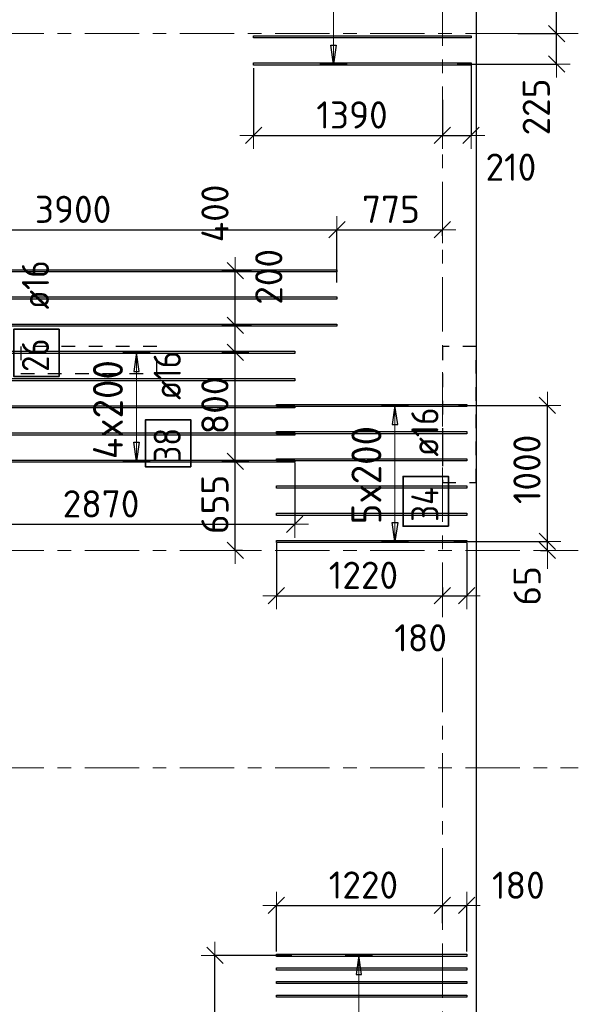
# Model space of a CAD drawing. Header units: metres. Extents: x -38 to 97, y -15 to 21.
# Tile 47 of 132: x 58.49 to 62.6, y 5.66 to 12.9. Entities that reach past the tile are written whole.
import ezdxf

# ---------------------------------------------------------------- set-up
doc = ezdxf.new("R2010")
doc.units = ezdxf.units.M
doc.header["$PDMODE"] = 65
for name, pattern in [('______11', [0.5, 0.4, -0.05, 0, -0.05]), ('______2', [0.0405, 0.03, -0.0105]), ('______5', [1.1, 0.8, -0.1, 0.1, -0.1])]:
    doc.linetypes.add(name, pattern=pattern)
for name, color, linetype, lineweight in [('XR$2$Осевая линия (1)', 7, '______5', 13), ('XR$4$Перекрытие (1)', 7, 'Continuous', 35), ('XR$4$Размерная линия (1)', 7, 'Continuous', 13)]:
    doc.layers.add(name, color=color, linetype=linetype, lineweight=lineweight)
doc.layers.add('XR$4$Арм.стержн.Доп. Арм верхн.зоны Х', color=7, linetype='Continuous', lineweight=35, true_color=0x8c8cff)
doc.layers.add('XR$6$Стена_ бетон несущ.', color=7, linetype='Continuous', lineweight=70, true_color=0xb4b496)
doc.styles.add('ISOCPEUR', font='txt')
doc.dimstyles.new('DIMSTYLE_3', dxfattribs={"dimtxt": 0.2, "dimasz": 0.2, "dimexe": 0, "dimexo": 0, "dimgap": 0.1, "dimtad": 2, "dimdec": 0, "dimlfac": 1000, "dimrnd": 5, "dimzin": 12, "dimdsep": 46, "dimtxsty": 'ISOCPEUR', "dimblk1": 'ALL_ML_STRICH', "dimblk2": 'ALL_ML_STRICH', "dimsah": 1, "dimcen": 0, "dimclrd": 7, "dimclre": 256, "dimclrt": 7, "dimadec": 0, "dimazin": 0, "dimtfac": 1, "dimtdec": 0, "dimtix": 1, "dimtmove": 2, "dimatfit": 3, "dimfxl": 0, "dimtzin": 0, "dimlwd": 0, "dimlwe": -3, "dimarcsym": 0})
doc.dimstyles.new('DIMSTYLE_33', dxfattribs={"dimtxt": 0.2, "dimasz": 0.2, "dimexe": 0, "dimexo": 0, "dimgap": 0.1, "dimtad": 2, "dimdec": 0, "dimlfac": 1000, "dimrnd": 5, "dimzin": 12, "dimdsep": 46, "dimtxsty": 'ISOCPEUR', "dimblk1": 'ALL_ML_STRICH', "dimblk2": 'ALL_ML_STRICH', "dimsah": 1, "dimcen": 0, "dimclrd": 7, "dimclre": 256, "dimclrt": 7, "dimadec": 0, "dimazin": 0, "dimtfac": 1, "dimtdec": 0, "dimtix": 1, "dimtmove": 2, "dimatfit": 3, "dimfxl": 0, "dimtvp": 1.2, "dimtzin": 0, "dimlwd": 0, "dimlwe": -3, "dimarcsym": 0})
doc.dimstyles.new('DIMSTYLE_34', dxfattribs={"dimtxt": 0.2, "dimasz": 0.2, "dimexe": 0, "dimexo": 0, "dimgap": 0.1, "dimtad": 0, "dimdec": 0, "dimlfac": 1000, "dimrnd": 5, "dimzin": 12, "dimdsep": 46, "dimtxsty": 'ISOCPEUR', "dimblk1": 'ALL_ML_STRICH', "dimblk2": 'ALL_ML_STRICH', "dimsah": 1, "dimcen": 0, "dimclrd": 7, "dimclre": 256, "dimclrt": 7, "dimadec": 0, "dimazin": 0, "dimtfac": 1, "dimtdec": 0, "dimtix": 1, "dimtmove": 2, "dimatfit": 3, "dimfxl": 0, "dimtvp": 1.2, "dimtzin": 0, "dimlwd": 0, "dimlwe": -3, "dimarcsym": 0})

# ---------------------------------------------------------------- blocks, each defined once
blk = doc.blocks.new('ALL_ML_STRICH')
at = {"color": 0, "linetype": 'ByBlock', "lineweight": -2}
for p, q in [((0, -0.5), (0, 0.5)), ((-1, 0), (0.5, 0)), ((-0.3, -0.3), (0.3, 0.3))]:
    blk.add_line(p, q, dxfattribs=at)
blk = doc.blocks.new('*D521')
at = {"layer": 'DEFPOINTS', "color": 7, "linetype": 'Continuous', "lineweight": 13, "transparency": 33554687}
for p in [(60.5123, 6.0223), (59.9273, 3.8223), (60.4616, 3.8223)]:
    blk.add_point(p, dxfattribs=at)
at = {"layer": 'XR$4$Размерная линия (1)', "color": 9, "linetype": 'Continuous', "lineweight": -2, "true_color": 0xc7c7c7, "transparency": 33554687}
for p, q in [((60.4923, 6.0223), (59.9273, 6.0223)), ((60.4416, 3.8223), (59.9273, 3.8223))]:
    blk.add_line(p, q, dxfattribs=at)
at = {"layer": 'XR$4$Размерная линия (1)', "color": 7, "linetype": 'Continuous', "lineweight": -2, "transparency": 33554687}
blk.add_line((59.9273, 3.8223), (59.9273, 6.0223), dxfattribs=at)
at = {"layer": 'XR$4$Размерная линия (1)', "color": 7, "linetype": 'Continuous', "lineweight": 13, "transparency": 33554687, "xscale": 0.2, "yscale": 0.2, "zscale": 0.2}
for p, rotation in [((59.9273, 6.0223), 90), ((59.9273, 3.8223), 270)]:
    blk.add_blockref('ALL_ML_STRICH', p, dxfattribs=dict(at, rotation=rotation))
at = {"layer": 'XR$4$Размерная линия (1)', "color": 7, "linetype": 'Continuous', "lineweight": 13, "transparency": 33554687, "insert": (59.7773, 4.9323), "char_height": 0.2, "width": 0.8, "attachment_point": 5, "rotation": 90, "style": 'ISOCPEUR'}
blk.add_mtext('\\A1;{2200}', dxfattribs=at)
blk = doc.blocks.new('*D522')
at = {"layer": 'DEFPOINTS', "color": 7, "linetype": 'Continuous', "lineweight": 13, "transparency": 33554687}
for p in [(60.3794, 6.3894), (61.6, 6.2784), (60.3794, 6.0303)]:
    blk.add_point(p, dxfattribs=at)
at = {"layer": 'XR$4$Размерная линия (1)', "color": 9, "linetype": 'Continuous', "lineweight": -2, "true_color": 0xc7c7c7, "transparency": 33554687}
for p, q in [((60.3794, 6.0503), (60.3794, 6.3894)), ((61.6, 6.2584), (61.6, 6.3894))]:
    blk.add_line(p, q, dxfattribs=at)
at = {"layer": 'XR$4$Размерная линия (1)', "color": 7, "linetype": 'Continuous', "lineweight": -2, "transparency": 33554687}
blk.add_line((60.3794, 6.3894), (61.6, 6.3894), dxfattribs=at)
at = {"layer": 'XR$4$Размерная линия (1)', "color": 7, "linetype": 'Continuous', "lineweight": 13, "transparency": 33554687, "xscale": 0.2, "yscale": 0.2, "zscale": 0.2, "rotation": 180}
blk.add_blockref('ALL_ML_STRICH', (60.3794, 6.3894), dxfattribs=at)
at = {"layer": 'XR$4$Размерная линия (1)', "color": 7, "linetype": 'Continuous', "lineweight": 13, "transparency": 33554687, "xscale": 0.2, "yscale": 0.2, "zscale": 0.2}
blk.add_blockref('ALL_ML_STRICH', (61.6, 6.3894), dxfattribs=at)
at = {"layer": 'XR$4$Размерная линия (1)', "color": 7, "linetype": 'Continuous', "lineweight": 13, "transparency": 33554687, "insert": (61.0197, 6.5394), "char_height": 0.2, "width": 0.8, "attachment_point": 5, "style": 'ISOCPEUR'}
blk.add_mtext('\\A1;{1220}', dxfattribs=at)
blk = doc.blocks.new('*D523')
at = {"layer": 'DEFPOINTS', "color": 7, "linetype": 'Continuous', "lineweight": 13, "transparency": 33554687}
for p in [(61.6, 6.3894), (61.6, 6.2784), (61.7794, 6.0303)]:
    blk.add_point(p, dxfattribs=at)
at = {"layer": 'XR$4$Размерная линия (1)', "color": 9, "linetype": 'Continuous', "lineweight": -2, "true_color": 0xc7c7c7, "transparency": 33554687}
for p, q in [((61.6, 6.2584), (61.6, 6.3894)), ((61.7794, 6.0503), (61.7794, 6.3894))]:
    blk.add_line(p, q, dxfattribs=at)
at = {"layer": 'XR$4$Размерная линия (1)', "color": 7, "linetype": 'Continuous', "lineweight": -2, "transparency": 33554687}
blk.add_line((61.6, 6.3894), (61.7794, 6.3894), dxfattribs=at)
at = {"layer": 'XR$4$Размерная линия (1)', "color": 7, "linetype": 'Continuous', "lineweight": 13, "transparency": 33554687, "xscale": 0.2, "yscale": 0.2, "zscale": 0.2, "rotation": 180}
blk.add_blockref('ALL_ML_STRICH', (61.6, 6.3894), dxfattribs=at)
at = {"layer": 'XR$4$Размерная линия (1)', "color": 7, "linetype": 'Continuous', "lineweight": 13, "transparency": 33554687, "xscale": 0.2, "yscale": 0.2, "zscale": 0.2}
blk.add_blockref('ALL_ML_STRICH', (61.7794, 6.3894), dxfattribs=at)
at = {"layer": 'XR$4$Размерная линия (1)', "color": 7, "linetype": 'Continuous', "lineweight": 13, "transparency": 33554687, "insert": (62.159, 6.5377), "char_height": 0.2, "width": 0.6, "attachment_point": 5, "style": 'ISOCPEUR'}
blk.add_mtext('\\A1;{180}', dxfattribs=at)
blk = doc.blocks.new('*D524')
at = {"layer": 'DEFPOINTS', "color": 7, "linetype": 'Continuous', "lineweight": 13, "transparency": 33554687}
for p in [(60.3794, 9.0736), (61.6, 8.7481), (60.3794, 8.667)]:
    blk.add_point(p, dxfattribs=at)
at = {"layer": 'XR$4$Размерная линия (1)', "color": 9, "linetype": 'Continuous', "lineweight": -2, "true_color": 0xc7c7c7, "transparency": 33554687}
for p, q in [((60.3794, 9.0536), (60.3794, 8.667)), ((61.6, 8.7281), (61.6, 8.667))]:
    blk.add_line(p, q, dxfattribs=at)
at = {"layer": 'XR$4$Размерная линия (1)', "color": 7, "linetype": 'Continuous', "lineweight": -2, "transparency": 33554687}
blk.add_line((60.3794, 8.667), (61.6, 8.667), dxfattribs=at)
at = {"layer": 'XR$4$Размерная линия (1)', "color": 7, "linetype": 'Continuous', "lineweight": 13, "transparency": 33554687, "xscale": 0.2, "yscale": 0.2, "zscale": 0.2, "rotation": 180}
blk.add_blockref('ALL_ML_STRICH', (60.3794, 8.667), dxfattribs=at)
at = {"layer": 'XR$4$Размерная линия (1)', "color": 7, "linetype": 'Continuous', "lineweight": 13, "transparency": 33554687, "xscale": 0.2, "yscale": 0.2, "zscale": 0.2}
blk.add_blockref('ALL_ML_STRICH', (61.6, 8.667), dxfattribs=at)
at = {"layer": 'XR$4$Размерная линия (1)', "color": 7, "linetype": 'Continuous', "lineweight": 13, "transparency": 33554687, "insert": (61.0197, 8.817), "char_height": 0.2, "width": 0.8, "attachment_point": 5, "style": 'ISOCPEUR'}
blk.add_mtext('\\A1;{1220}', dxfattribs=at)
blk = doc.blocks.new('*D525')
at = {"layer": 'DEFPOINTS', "color": 7, "linetype": 'Continuous', "lineweight": 13, "transparency": 33554687}
for p in [(61.7794, 9.0736), (61.6, 8.7481), (61.6, 8.667)]:
    blk.add_point(p, dxfattribs=at)
at = {"layer": 'XR$4$Размерная линия (1)', "color": 9, "linetype": 'Continuous', "lineweight": -2, "true_color": 0xc7c7c7, "transparency": 33554687}
for p, q in [((61.7794, 9.0536), (61.7794, 8.667)), ((61.6, 8.7281), (61.6, 8.667))]:
    blk.add_line(p, q, dxfattribs=at)
at = {"layer": 'XR$4$Размерная линия (1)', "color": 7, "linetype": 'Continuous', "lineweight": -2, "transparency": 33554687}
blk.add_line((61.6, 8.667), (61.7794, 8.667), dxfattribs=at)
at = {"layer": 'XR$4$Размерная линия (1)', "color": 7, "linetype": 'Continuous', "lineweight": 13, "transparency": 33554687, "xscale": 0.2, "yscale": 0.2, "zscale": 0.2, "rotation": 180}
blk.add_blockref('ALL_ML_STRICH', (61.6, 8.667), dxfattribs=at)
at = {"layer": 'XR$4$Размерная линия (1)', "color": 7, "linetype": 'Continuous', "lineweight": 13, "transparency": 33554687, "xscale": 0.2, "yscale": 0.2, "zscale": 0.2}
blk.add_blockref('ALL_ML_STRICH', (61.7794, 8.667), dxfattribs=at)
at = {"layer": 'XR$4$Размерная линия (1)', "color": 7, "linetype": 'Continuous', "lineweight": 13, "transparency": 33554687, "insert": (61.4403, 8.3569), "char_height": 0.2, "width": 0.6, "attachment_point": 5, "style": 'ISOCPEUR'}
blk.add_mtext('\\A1;{180}', dxfattribs=at)
blk = doc.blocks.new('*D526')
at = {"layer": 'DEFPOINTS', "color": 7, "linetype": 'Continuous', "lineweight": 13, "transparency": 33554687}
for p in [(61.6653, 9.0656), (62.3031, 9), (62.3724, 9)]:
    blk.add_point(p, dxfattribs=at)
at = {"layer": 'XR$4$Размерная линия (1)', "color": 9, "linetype": 'Continuous', "lineweight": -2, "true_color": 0xc7c7c7, "transparency": 33554687}
for p, q in [((61.6853, 9.0656), (62.3724, 9.0656)), ((62.3231, 9), (62.3724, 9))]:
    blk.add_line(p, q, dxfattribs=at)
at = {"layer": 'XR$4$Размерная линия (1)', "color": 7, "linetype": 'Continuous', "lineweight": -2, "transparency": 33554687}
blk.add_line((62.3724, 9), (62.3724, 9.0656), dxfattribs=at)
at = {"layer": 'XR$4$Размерная линия (1)', "color": 7, "linetype": 'Continuous', "lineweight": 13, "transparency": 33554687, "xscale": 0.2, "yscale": 0.2, "zscale": 0.2}
for p, rotation in [((62.3724, 9), 270), ((62.3724, 9.0656), 90)]:
    blk.add_blockref('ALL_ML_STRICH', p, dxfattribs=dict(at, rotation=rotation))
at = {"layer": 'XR$4$Размерная линия (1)', "color": 7, "linetype": 'Continuous', "lineweight": 13, "transparency": 33554687, "insert": (62.2239, 8.739), "char_height": 0.2, "width": 0.4, "attachment_point": 5, "rotation": 90, "style": 'ISOCPEUR'}
blk.add_mtext('\\A1;{65}', dxfattribs=at)
blk = doc.blocks.new('*D527')
at = {"layer": 'DEFPOINTS', "color": 7, "linetype": 'Continuous', "lineweight": 13, "transparency": 33554687}
for p in [(61.6977, 10.0656), (61.6653, 9.0656), (62.3724, 9.0656)]:
    blk.add_point(p, dxfattribs=at)
at = {"layer": 'XR$4$Размерная линия (1)', "color": 9, "linetype": 'Continuous', "lineweight": -2, "true_color": 0xc7c7c7, "transparency": 33554687}
for p, q in [((61.7177, 10.0656), (62.3724, 10.0656)), ((61.6853, 9.0656), (62.3724, 9.0656))]:
    blk.add_line(p, q, dxfattribs=at)
at = {"layer": 'XR$4$Размерная линия (1)', "color": 7, "linetype": 'Continuous', "lineweight": -2, "transparency": 33554687}
blk.add_line((62.3724, 9.0656), (62.3724, 10.0656), dxfattribs=at)
at = {"layer": 'XR$4$Размерная линия (1)', "color": 7, "linetype": 'Continuous', "lineweight": 13, "transparency": 33554687, "xscale": 0.2, "yscale": 0.2, "zscale": 0.2}
for p, rotation in [((62.3724, 10.0656), 90), ((62.3724, 9.0656), 270)]:
    blk.add_blockref('ALL_ML_STRICH', p, dxfattribs=dict(at, rotation=rotation))
at = {"layer": 'XR$4$Размерная линия (1)', "color": 7, "linetype": 'Continuous', "lineweight": 13, "transparency": 33554687, "insert": (62.2224, 9.5956), "char_height": 0.2, "width": 0.8, "attachment_point": 5, "rotation": 90, "style": 'ISOCPEUR'}
blk.add_mtext('\\A1;{1000}', dxfattribs=at)
blk = doc.blocks.new('*D528')
at = {"layer": 'DEFPOINTS', "color": 7, "linetype": 'Continuous', "lineweight": 13, "transparency": 33554687}
for p in [(62.1346, 12.8), (61.6885, 12.5762), (62.4397, 12.5762)]:
    blk.add_point(p, dxfattribs=at)
at = {"layer": 'XR$4$Размерная линия (1)', "color": 9, "linetype": 'Continuous', "lineweight": -2, "true_color": 0xc7c7c7, "transparency": 33554687}
for p, q in [((62.1546, 12.8), (62.4397, 12.8)), ((61.7085, 12.5762), (62.4397, 12.5762))]:
    blk.add_line(p, q, dxfattribs=at)
at = {"layer": 'XR$4$Размерная линия (1)', "color": 7, "linetype": 'Continuous', "lineweight": -2, "transparency": 33554687}
blk.add_line((62.4397, 12.5762), (62.4397, 12.8), dxfattribs=at)
at = {"layer": 'XR$4$Размерная линия (1)', "color": 7, "linetype": 'Continuous', "lineweight": 13, "transparency": 33554687, "xscale": 0.2, "yscale": 0.2, "zscale": 0.2}
for p, rotation in [((62.4397, 12.8), 90), ((62.4397, 12.5762), 270)]:
    blk.add_blockref('ALL_ML_STRICH', p, dxfattribs=dict(at, rotation=rotation))
at = {"layer": 'XR$4$Размерная линия (1)', "color": 7, "linetype": 'Continuous', "lineweight": 13, "transparency": 33554687, "insert": (62.2908, 12.2605), "char_height": 0.2, "width": 0.6, "attachment_point": 5, "rotation": 90, "style": 'ISOCPEUR'}
blk.add_mtext('\\A1;{225}', dxfattribs=at)
blk = doc.blocks.new('*D529')
at = {"layer": 'DEFPOINTS', "color": 7, "linetype": 'Continuous', "lineweight": 13, "transparency": 33554687}
for p in [(61.7088, 14.1762), (62.1346, 12.8), (62.4397, 12.8)]:
    blk.add_point(p, dxfattribs=at)
at = {"layer": 'XR$4$Размерная линия (1)', "color": 9, "linetype": 'Continuous', "lineweight": -2, "true_color": 0xc7c7c7, "transparency": 33554687}
for p, q in [((61.7288, 14.1762), (62.4397, 14.1762)), ((62.1546, 12.8), (62.4397, 12.8))]:
    blk.add_line(p, q, dxfattribs=at)
at = {"layer": 'XR$4$Размерная линия (1)', "color": 7, "linetype": 'Continuous', "lineweight": -2, "transparency": 33554687}
blk.add_line((62.4397, 12.8), (62.4397, 14.1762), dxfattribs=at)
at = {"layer": 'XR$4$Размерная линия (1)', "color": 7, "linetype": 'Continuous', "lineweight": 13, "transparency": 33554687, "xscale": 0.2, "yscale": 0.2, "zscale": 0.2}
for p, rotation in [((62.4397, 14.1762), 90), ((62.4397, 12.8), 270)]:
    blk.add_blockref('ALL_ML_STRICH', p, dxfattribs=dict(at, rotation=rotation))
at = {"layer": 'XR$4$Размерная линия (1)', "color": 7, "linetype": 'Continuous', "lineweight": 13, "transparency": 33554687, "insert": (62.2897, 13.5181), "char_height": 0.2, "width": 0.8, "attachment_point": 5, "rotation": 90, "style": 'ISOCPEUR'}
blk.add_mtext('\\A1;{1375}', dxfattribs=at)
blk = doc.blocks.new('*D543')
at = {"layer": 'DEFPOINTS', "color": 7, "linetype": 'Continuous', "lineweight": 13, "transparency": 33554687}
for p in [(57.645, 9.6639), (60.515, 9.6639), (57.645, 9.1921)]:
    blk.add_point(p, dxfattribs=at)
at = {"layer": 'XR$4$Размерная линия (1)', "color": 9, "linetype": 'Continuous', "lineweight": -2, "true_color": 0xc7c7c7, "transparency": 33554687}
for p, q in [((57.645, 9.6439), (57.645, 9.1921)), ((60.515, 9.6439), (60.515, 9.1921))]:
    blk.add_line(p, q, dxfattribs=at)
at = {"layer": 'XR$4$Размерная линия (1)', "color": 7, "linetype": 'Continuous', "lineweight": -2, "transparency": 33554687}
blk.add_line((57.645, 9.1921), (60.515, 9.1921), dxfattribs=at)
at = {"layer": 'XR$4$Размерная линия (1)', "color": 7, "linetype": 'Continuous', "lineweight": 13, "transparency": 33554687, "xscale": 0.2, "yscale": 0.2, "zscale": 0.2, "rotation": 180}
blk.add_blockref('ALL_ML_STRICH', (57.645, 9.1921), dxfattribs=at)
at = {"layer": 'XR$4$Размерная линия (1)', "color": 7, "linetype": 'Continuous', "lineweight": 13, "transparency": 33554687, "xscale": 0.2, "yscale": 0.2, "zscale": 0.2}
blk.add_blockref('ALL_ML_STRICH', (60.515, 9.1921), dxfattribs=at)
at = {"layer": 'XR$4$Размерная линия (1)', "color": 7, "linetype": 'Continuous', "lineweight": 13, "transparency": 33554687, "insert": (59.09, 9.3421), "char_height": 0.2, "width": 0.8, "attachment_point": 5, "style": 'ISOCPEUR'}
blk.add_mtext('\\A1;{2870}', dxfattribs=at)
blk = doc.blocks.new('*D546')
at = {"layer": 'DEFPOINTS', "color": 7, "linetype": 'Continuous', "lineweight": 13, "transparency": 33554687}
for p in [(56.9245, 11.358), (56.9245, 10.9947), (60.8245, 10.9493)]:
    blk.add_point(p, dxfattribs=at)
at = {"layer": 'XR$4$Размерная линия (1)', "color": 9, "linetype": 'Continuous', "lineweight": -2, "true_color": 0xc7c7c7, "transparency": 33554687}
for p, q in [((56.9245, 11.0147), (56.9245, 11.358)), ((60.8245, 10.9693), (60.8245, 11.358))]:
    blk.add_line(p, q, dxfattribs=at)
at = {"layer": 'XR$4$Размерная линия (1)', "color": 7, "linetype": 'Continuous', "lineweight": -2, "transparency": 33554687}
blk.add_line((56.9245, 11.358), (60.8245, 11.358), dxfattribs=at)
at = {"layer": 'XR$4$Размерная линия (1)', "color": 7, "linetype": 'Continuous', "lineweight": 13, "transparency": 33554687, "xscale": 0.2, "yscale": 0.2, "zscale": 0.2, "rotation": 180}
blk.add_blockref('ALL_ML_STRICH', (56.9245, 11.358), dxfattribs=at)
at = {"layer": 'XR$4$Размерная линия (1)', "color": 7, "linetype": 'Continuous', "lineweight": 13, "transparency": 33554687, "xscale": 0.2, "yscale": 0.2, "zscale": 0.2}
blk.add_blockref('ALL_ML_STRICH', (60.8245, 11.358), dxfattribs=at)
at = {"layer": 'XR$4$Размерная линия (1)', "color": 7, "linetype": 'Continuous', "lineweight": 13, "transparency": 33554687, "insert": (58.8845, 11.508), "char_height": 0.2, "width": 0.8, "attachment_point": 5, "style": 'ISOCPEUR'}
blk.add_mtext('\\A1;{3900}', dxfattribs=at)
blk = doc.blocks.new('*D547')
at = {"layer": 'DEFPOINTS', "color": 7, "linetype": 'Continuous', "lineweight": 13, "transparency": 33554687}
for p in [(60.8245, 11.358), (61.6, 11.2932), (60.8245, 10.9493)]:
    blk.add_point(p, dxfattribs=at)
at = {"layer": 'XR$4$Размерная линия (1)', "color": 9, "linetype": 'Continuous', "lineweight": -2, "true_color": 0xc7c7c7, "transparency": 33554687}
for p, q in [((60.8245, 10.9693), (60.8245, 11.358)), ((61.6, 11.3132), (61.6, 11.358))]:
    blk.add_line(p, q, dxfattribs=at)
at = {"layer": 'XR$4$Размерная линия (1)', "color": 7, "linetype": 'Continuous', "lineweight": -2, "transparency": 33554687}
blk.add_line((60.8245, 11.358), (61.6, 11.358), dxfattribs=at)
at = {"layer": 'XR$4$Размерная линия (1)', "color": 7, "linetype": 'Continuous', "lineweight": 13, "transparency": 33554687, "xscale": 0.2, "yscale": 0.2, "zscale": 0.2, "rotation": 180}
blk.add_blockref('ALL_ML_STRICH', (60.8245, 11.358), dxfattribs=at)
at = {"layer": 'XR$4$Размерная линия (1)', "color": 7, "linetype": 'Continuous', "lineweight": 13, "transparency": 33554687, "xscale": 0.2, "yscale": 0.2, "zscale": 0.2}
blk.add_blockref('ALL_ML_STRICH', (61.6, 11.358), dxfattribs=at)
at = {"layer": 'XR$4$Размерная линия (1)', "color": 7, "linetype": 'Continuous', "lineweight": 13, "transparency": 33554687, "insert": (61.2222, 11.508), "char_height": 0.2, "width": 0.6, "attachment_point": 5, "style": 'ISOCPEUR'}
blk.add_mtext('\\A1;{775}', dxfattribs=at)
blk = doc.blocks.new('*D548')
at = {"layer": 'DEFPOINTS', "color": 7, "linetype": 'Continuous', "lineweight": 13, "transparency": 33554687}
for p in [(60.2118, 12.5672), (61.6, 12.3322), (60.2118, 12.052)]:
    blk.add_point(p, dxfattribs=at)
at = {"layer": 'XR$4$Размерная линия (1)', "color": 9, "linetype": 'Continuous', "lineweight": -2, "true_color": 0xc7c7c7, "transparency": 33554687}
for p, q in [((60.2118, 12.5472), (60.2118, 12.052)), ((61.6, 12.3122), (61.6, 12.052))]:
    blk.add_line(p, q, dxfattribs=at)
at = {"layer": 'XR$4$Размерная линия (1)', "color": 7, "linetype": 'Continuous', "lineweight": -2, "transparency": 33554687}
blk.add_line((60.2118, 12.052), (61.6, 12.052), dxfattribs=at)
at = {"layer": 'XR$4$Размерная линия (1)', "color": 7, "linetype": 'Continuous', "lineweight": 13, "transparency": 33554687, "xscale": 0.2, "yscale": 0.2, "zscale": 0.2, "rotation": 180}
blk.add_blockref('ALL_ML_STRICH', (60.2118, 12.052), dxfattribs=at)
at = {"layer": 'XR$4$Размерная линия (1)', "color": 7, "linetype": 'Continuous', "lineweight": 13, "transparency": 33554687, "xscale": 0.2, "yscale": 0.2, "zscale": 0.2}
blk.add_blockref('ALL_ML_STRICH', (61.6, 12.052), dxfattribs=at)
at = {"layer": 'XR$4$Размерная линия (1)', "color": 7, "linetype": 'Continuous', "lineweight": 13, "transparency": 33554687, "insert": (60.9359, 12.202), "char_height": 0.2, "width": 0.8, "attachment_point": 5, "style": 'ISOCPEUR'}
blk.add_mtext('\\A1;{1390}', dxfattribs=at)
blk = doc.blocks.new('*D549')
at = {"layer": 'DEFPOINTS', "color": 7, "linetype": 'Continuous', "lineweight": 13, "transparency": 33554687}
for p in [(61.8118, 12.5852), (61.6, 12.3322), (61.6, 12.052)]:
    blk.add_point(p, dxfattribs=at)
at = {"layer": 'XR$4$Размерная линия (1)', "color": 9, "linetype": 'Continuous', "lineweight": -2, "true_color": 0xc7c7c7, "transparency": 33554687}
for p, q in [((61.8118, 12.5652), (61.8118, 12.052)), ((61.6, 12.3122), (61.6, 12.052))]:
    blk.add_line(p, q, dxfattribs=at)
at = {"layer": 'XR$4$Размерная линия (1)', "color": 7, "linetype": 'Continuous', "lineweight": -2, "transparency": 33554687}
blk.add_line((61.6, 12.052), (61.8118, 12.052), dxfattribs=at)
at = {"layer": 'XR$4$Размерная линия (1)', "color": 7, "linetype": 'Continuous', "lineweight": 13, "transparency": 33554687, "xscale": 0.2, "yscale": 0.2, "zscale": 0.2, "rotation": 180}
blk.add_blockref('ALL_ML_STRICH', (61.6, 12.052), dxfattribs=at)
at = {"layer": 'XR$4$Размерная линия (1)', "color": 7, "linetype": 'Continuous', "lineweight": 13, "transparency": 33554687, "xscale": 0.2, "yscale": 0.2, "zscale": 0.2}
blk.add_blockref('ALL_ML_STRICH', (61.8118, 12.052), dxfattribs=at)
at = {"layer": 'XR$4$Размерная линия (1)', "color": 7, "linetype": 'Continuous', "lineweight": 13, "transparency": 33554687, "insert": (62.1045, 11.8181), "char_height": 0.2, "width": 0.6, "attachment_point": 5, "style": 'ISOCPEUR'}
blk.add_mtext('\\A1;{210}', dxfattribs=at)
blk = doc.blocks.new('*D554')
at = {"layer": 'DEFPOINTS', "color": 7, "linetype": 'Continuous', "lineweight": 13, "transparency": 33554687}
for p in [(60.1183, 9.6559), (60.0776, 9), (60.1507, 9)]:
    blk.add_point(p, dxfattribs=at)
at = {"layer": 'XR$4$Размерная линия (1)', "color": 9, "linetype": 'Continuous', "lineweight": -2, "true_color": 0xc7c7c7, "transparency": 33554687}
for p, q in [((60.0776, 9.6559), (60.0776, 9.6559)), ((60.1307, 9), (60.0776, 9))]:
    blk.add_line(p, q, dxfattribs=at)
at = {"layer": 'XR$4$Размерная линия (1)', "color": 7, "linetype": 'Continuous', "lineweight": -2, "transparency": 33554687}
blk.add_line((60.0776, 9), (60.0776, 9.6559), dxfattribs=at)
at = {"layer": 'XR$4$Размерная линия (1)', "color": 7, "linetype": 'Continuous', "lineweight": 13, "transparency": 33554687, "xscale": 0.2, "yscale": 0.2, "zscale": 0.2}
for p, rotation in [((60.0776, 9.6559), 90), ((60.0776, 9), 270)]:
    blk.add_blockref('ALL_ML_STRICH', p, dxfattribs=dict(at, rotation=rotation))
at = {"layer": 'XR$4$Размерная линия (1)', "color": 7, "linetype": 'Continuous', "lineweight": 13, "transparency": 33554687, "insert": (59.9276, 9.3379), "char_height": 0.2, "width": 0.6, "attachment_point": 5, "rotation": 90, "style": 'ISOCPEUR'}
blk.add_mtext('\\A1;{655}', dxfattribs=at)
blk = doc.blocks.new('*D555')
at = {"layer": 'DEFPOINTS', "color": 7, "linetype": 'Continuous', "lineweight": 13, "transparency": 33554687}
for p in [(60.0145, 10.4559), (60.0776, 9.6559), (60.1183, 9.6559)]:
    blk.add_point(p, dxfattribs=at)
at = {"layer": 'XR$4$Размерная линия (1)', "color": 9, "linetype": 'Continuous', "lineweight": -2, "true_color": 0xc7c7c7, "transparency": 33554687}
for p, q in [((60.0345, 10.4559), (60.0776, 10.4559)), ((60.0776, 9.6559), (60.0776, 9.6559))]:
    blk.add_line(p, q, dxfattribs=at)
at = {"layer": 'XR$4$Размерная линия (1)', "color": 7, "linetype": 'Continuous', "lineweight": -2, "transparency": 33554687}
blk.add_line((60.0776, 9.6559), (60.0776, 10.4559), dxfattribs=at)
at = {"layer": 'XR$4$Размерная линия (1)', "color": 7, "linetype": 'Continuous', "lineweight": 13, "transparency": 33554687, "xscale": 0.2, "yscale": 0.2, "zscale": 0.2}
for p, rotation in [((60.0776, 10.4559), 90), ((60.0776, 9.6559), 270)]:
    blk.add_blockref('ALL_ML_STRICH', p, dxfattribs=dict(at, rotation=rotation))
at = {"layer": 'XR$4$Размерная линия (1)', "color": 7, "linetype": 'Continuous', "lineweight": 13, "transparency": 33554687, "insert": (59.9276, 10.0659), "char_height": 0.2, "width": 0.6, "attachment_point": 5, "rotation": 90, "style": 'ISOCPEUR'}
blk.add_mtext('\\A1;{800}', dxfattribs=at)
blk = doc.blocks.new('*D556')
at = {"layer": 'DEFPOINTS', "color": 7, "linetype": 'Continuous', "lineweight": 13, "transparency": 33554687}
for p in [(60.2156, 10.6559), (60.0145, 10.4559), (60.0776, 10.4559)]:
    blk.add_point(p, dxfattribs=at)
at = {"layer": 'XR$4$Размерная линия (1)', "color": 9, "linetype": 'Continuous', "lineweight": -2, "true_color": 0xc7c7c7, "transparency": 33554687}
for p, q in [((60.1956, 10.6559), (60.0776, 10.6559)), ((60.0345, 10.4559), (60.0776, 10.4559))]:
    blk.add_line(p, q, dxfattribs=at)
at = {"layer": 'XR$4$Размерная линия (1)', "color": 7, "linetype": 'Continuous', "lineweight": -2, "transparency": 33554687}
blk.add_line((60.0776, 10.4559), (60.0776, 10.6559), dxfattribs=at)
at = {"layer": 'XR$4$Размерная линия (1)', "color": 7, "linetype": 'Continuous', "lineweight": 13, "transparency": 33554687, "xscale": 0.2, "yscale": 0.2, "zscale": 0.2}
for p, rotation in [((60.0776, 10.6559), 90), ((60.0776, 10.4559), 270)]:
    blk.add_blockref('ALL_ML_STRICH', p, dxfattribs=dict(at, rotation=rotation))
at = {"layer": 'XR$4$Размерная линия (1)', "color": 7, "linetype": 'Continuous', "lineweight": 13, "transparency": 33554687, "insert": (60.3236, 11.0116), "char_height": 0.2, "width": 0.6, "attachment_point": 5, "rotation": 90, "style": 'ISOCPEUR'}
blk.add_mtext('\\A1;{200}', dxfattribs=at)
blk = doc.blocks.new('*D557')
at = {"layer": 'DEFPOINTS', "color": 7, "linetype": 'Continuous', "lineweight": 13, "transparency": 33554687}
for p in [(60.2156, 11.0559), (60.0776, 10.6559), (60.2156, 10.6559)]:
    blk.add_point(p, dxfattribs=at)
at = {"layer": 'XR$4$Размерная линия (1)', "color": 9, "linetype": 'Continuous', "lineweight": -2, "true_color": 0xc7c7c7, "transparency": 33554687}
for p, q in [((60.1956, 11.0559), (60.0776, 11.0559)), ((60.1956, 10.6559), (60.0776, 10.6559))]:
    blk.add_line(p, q, dxfattribs=at)
at = {"layer": 'XR$4$Размерная линия (1)', "color": 7, "linetype": 'Continuous', "lineweight": -2, "transparency": 33554687}
blk.add_line((60.0776, 10.6559), (60.0776, 11.0559), dxfattribs=at)
at = {"layer": 'XR$4$Размерная линия (1)', "color": 7, "linetype": 'Continuous', "lineweight": 13, "transparency": 33554687, "xscale": 0.2, "yscale": 0.2, "zscale": 0.2}
for p, rotation in [((60.0776, 11.0559), 90), ((60.0776, 10.6559), 270)]:
    blk.add_blockref('ALL_ML_STRICH', p, dxfattribs=dict(at, rotation=rotation))
at = {"layer": 'XR$4$Размерная линия (1)', "color": 7, "linetype": 'Continuous', "lineweight": 13, "transparency": 33554687, "insert": (59.9281, 11.478), "char_height": 0.2, "width": 0.6, "attachment_point": 5, "rotation": 90, "style": 'ISOCPEUR'}
blk.add_mtext('\\A1;{400}', dxfattribs=at)

msp = doc.modelspace()

# ---------------------------------------------------------------- linework, layer by layer
at = {"layer": 'XR$2$Осевая линия (1)', "color": 253, "linetype": '______11', "lineweight": 13, "true_color": 0xa0a0a0, "transparency": 33554687}
for p, q in [((61.6, -3.39), (61.6, 19.78)), ((-2.63, 12.8), (62.6, 12.8)), ((-2.63, 9), (62.6, 9)), ((-2.63, 7.4), (62.6, 7.4))]:
    msp.add_line(p, q, dxfattribs=at)
at = {"layer": 'XR$4$Арм.стержн.Доп. Арм верхн.зоны Х', "color": 7, "linetype": 'Continuous', "lineweight": 13, "transparency": 33554687}
for p, q in [((60.8, 12.5762), (60.8, 14.1762)), ((60.8, 12.5762), (60.8, 12.5762)), ((59.3507, 10.4559), (59.3507, 10.4559)), ((59.3507, 9.6559), (59.3507, 10.4559)), ((61.2516, 10.0656), (61.2516, 10.0656)), ((61.2516, 9.0656), (61.2516, 10.0656)), ((59.3507, 9.6559), (59.3507, 9.6559)), ((61.2516, 9.0656), (61.2516, 9.0656)), ((60.9853, 6.0223), (60.9853, 6.0223)), ((60.9853, 3.8223), (60.9853, 6.0223))]:
    msp.add_line(p, q, dxfattribs=at)
at = {"layer": 'XR$4$Арм.стержн.Доп. Арм верхн.зоны Х', "color": 7, "linetype": 'Continuous', "lineweight": 25, "transparency": 33554687}
for p, q in [((60.8, 12.5762), (60.78, 12.7162)), ((60.78, 12.7162), (60.82, 12.7162)), ((60.82, 12.7162), (60.8, 12.5762)), ((59.3507, 10.4559), (59.3307, 10.3159)), ((59.3707, 10.3159), (59.3507, 10.4559)), ((59.3307, 10.3159), (59.3707, 10.3159)), ((61.2516, 10.0656), (61.2316, 9.9256)), ((61.2716, 9.9256), (61.2516, 10.0656)), ((61.2316, 9.9256), (61.2716, 9.9256)), ((59.3507, 9.6559), (59.3307, 9.7959)), ((59.3307, 9.7959), (59.3707, 9.7959)), ((59.3707, 9.7959), (59.3507, 9.6559)), ((61.2516, 9.0656), (61.2316, 9.2056)), ((61.2316, 9.2056), (61.2716, 9.2056)), ((61.2716, 9.2056), (61.2516, 9.0656)), ((60.9853, 6.0223), (60.9653, 5.8823)), ((61.0053, 5.8823), (60.9853, 6.0223)), ((60.9653, 5.8823), (61.0053, 5.8823))]:
    msp.add_line(p, q, dxfattribs=at)
at = {"layer": 'XR$4$Арм.стержн.Доп. Арм верхн.зоны Х', "color": 253, "linetype": 'Continuous', "lineweight": -3, "true_color": 0xa0a0a0, "transparency": 33554687}
for p, q in [((60.8, 12.5762), (60.7, 12.5762)), ((60.8, 12.5762), (60.9, 12.5762)), ((59.3507, 10.4559), (59.2507, 10.4559)), ((59.3507, 10.4559), (59.4507, 10.4559)), ((61.2516, 10.0656), (61.1516, 10.0656)), ((61.2516, 10.0656), (61.3516, 10.0656)), ((59.3507, 9.6559), (59.2507, 9.6559)), ((59.3507, 9.6559), (59.4507, 9.6559)), ((61.2516, 9.0656), (61.1516, 9.0656)), ((61.2516, 9.0656), (61.3516, 9.0656)), ((60.9853, 6.0223), (60.8853, 6.0223)), ((60.9853, 6.0223), (61.0853, 6.0223))]:
    msp.add_line(p, q, dxfattribs=at)
at = {"layer": 'XR$4$Арм.стержн.Доп. Арм верхн.зоны Х', "color": 7, "linetype": 'Continuous', "lineweight": 25, "transparency": 33554687}
for points in [[(61.8118, 12.7682), (60.2118, 12.7682), (60.2118, 12.7842), (61.8118, 12.7842), (61.8118, 12.7682)], [(61.8118, 12.5682), (60.2118, 12.5682), (60.2118, 12.5842), (61.8118, 12.5842), (61.8118, 12.5682)], [(60.8245, 11.0479), (56.9245, 11.0479), (56.9245, 11.0639), (60.8245, 11.0639), (60.8245, 11.0479)], [(60.8245, 10.8479), (56.9245, 10.8479), (56.9245, 10.8639), (60.8245, 10.8639), (60.8245, 10.8479)], [(60.8245, 10.6479), (56.9245, 10.6479), (56.9245, 10.6639), (60.8245, 10.6639), (60.8245, 10.6479)], [(57.645, 10.4639), (60.515, 10.4639), (60.515, 10.4479), (57.645, 10.4479), (57.645, 10.4639)], [(57.645, 10.2639), (60.515, 10.2639), (60.515, 10.2479), (57.645, 10.2479), (57.645, 10.2639)], [(61.7794, 10.0576), (60.3794, 10.0576), (60.3794, 10.0736), (61.7794, 10.0736), (61.7794, 10.0576)], [(57.645, 10.0639), (60.515, 10.0639), (60.515, 10.0479), (57.645, 10.0479), (57.645, 10.0639)], [(57.645, 9.8639), (60.515, 9.8639), (60.515, 9.8479), (57.645, 9.8479), (57.645, 9.8639)], [(61.7794, 9.8576), (60.3794, 9.8576), (60.3794, 9.8736), (61.7794, 9.8736), (61.7794, 9.8576)], [(57.645, 9.6639), (60.515, 9.6639), (60.515, 9.6479), (57.645, 9.6479), (57.645, 9.6639)], [(61.7794, 9.6576), (60.3794, 9.6576), (60.3794, 9.6736), (61.7794, 9.6736), (61.7794, 9.6576)], [(61.7794, 9.4576), (60.3794, 9.4576), (60.3794, 9.4736), (61.7794, 9.4736), (61.7794, 9.4576)], [(61.7794, 9.2576), (60.3794, 9.2576), (60.3794, 9.2736), (61.7794, 9.2736), (61.7794, 9.2576)], [(61.7794, 9.0576), (60.3794, 9.0576), (60.3794, 9.0736), (61.7794, 9.0736), (61.7794, 9.0576)], [(61.7794, 6.0143), (60.3794, 6.0143), (60.3794, 6.0303), (61.7794, 6.0303), (61.7794, 6.0143)], [(61.7794, 5.9143), (60.3794, 5.9143), (60.3794, 5.9303), (61.7794, 5.9303), (61.7794, 5.9143)], [(61.7794, 5.8143), (60.3794, 5.8143), (60.3794, 5.8303), (61.7794, 5.8303), (61.7794, 5.8143)], [(61.7794, 5.7143), (60.3794, 5.7143), (60.3794, 5.7303), (61.7794, 5.7303), (61.7794, 5.7143)]]:
    msp.add_lwpolyline(points, dxfattribs=at)
at = {"layer": 'XR$4$Арм.стержн.Доп. Арм верхн.зоны Х', "color": 7, "linetype": 'Continuous', "lineweight": 35, "transparency": 33554687}
for points in [[(58.7809, 10.2795), (58.7809, 10.6262), (58.4476, 10.6262), (58.4476, 10.2795), (58.7809, 10.2795)], [(59.7503, 9.6138), (59.7503, 9.9605), (59.417, 9.9605), (59.417, 9.6138), (59.7503, 9.6138)], [(61.6449, 9.1772), (61.6449, 9.5438), (61.3116, 9.5438), (61.3116, 9.1772), (61.6449, 9.1772)]]:
    msp.add_lwpolyline(points, dxfattribs=at)
at = {"layer": 'XR$4$Перекрытие (1)', "color": 7, "linetype": 'Continuous', "lineweight": 25, "transparency": 33554687}
msp.add_line((61.85, 16.6502), (61.85, -0.2498), dxfattribs=at)
at = {"layer": 'XR$6$Стена_ бетон несущ.', "color": 253, "linetype": '______2', "lineweight": -3, "true_color": 0xa0a0a0, "transparency": 33554687}
for p, q in [((59.4996, 10.5), (58.4996, 10.5)), ((58.4996, 10.5), (58.4996, 10.3)), ((59.4996, 10.3), (59.4996, 10.5)), ((61.6, 10.5), (61.6, 10.3)), ((61.85, 10.5), (61.6, 10.5)), ((61.85, 9.5), (61.85, 10.5)), ((58.4996, 10.3), (59.4996, 10.3)), ((61.6, 10.3), (61.6, 9.8)), ((61.6, 9.8), (61.6, 9.72)), ((61.6, 9.72), (61.6, 9.5)), ((61.6, 9.5), (61.85, 9.5))]:
    msp.add_line(p, q, dxfattribs=at)

# ---------------------------------------------------------------- texts
at = {"layer": 'XR$4$Арм.стержн.Доп. Арм верхн.зоны Х', "color": 7, "linetype": 'Continuous', "lineweight": 25, "transparency": 33554687, "char_height": 0.2, "attachment_point": 7, "rotation": 90, "style": 'ISOCPEUR'}
for s, insert, width in [('\\W0.89; ø16 ', (58.7076, 10.6595), 0.749105), ('\\W0.87;26', (58.7076, 10.3129), 0.367208), ('\\W0.89; ø16 ', (59.677, 9.9938), 0.749105), ('\\W0.89; ø16 ', (61.5716, 9.5772), 0.749105), ('\\W0.87;38', (59.677, 9.6471), 0.367208), ('\\W0.88;34', (61.5716, 9.2105), 0.387995)]:
    msp.add_mtext(s, dxfattribs=dict(at, insert=insert, width=width))
at = {"layer": 'XR$4$Арм.стержн.Доп. Арм верхн.зоны Х', "color": 7, "linetype": 'Continuous', "lineweight": 13, "transparency": 33554687, "char_height": 0.22, "attachment_point": 7, "rotation": 90, "style": 'ISOCPEUR'}
for s, insert, width in [('\\W0.95;4x200', (59.2507, 9.6709), 0.895564), ('\\W0.95;5x200', (61.1516, 9.1916), 0.873359)]:
    msp.add_mtext(s, dxfattribs=dict(at, insert=insert, width=width))

# ---------------------------------------------------------------- dimensions: what is measured, and where the dimension line sits
at = {"layer": 'XR$4$Размерная линия (1)', "color": 7, "linetype": 'Continuous', "lineweight": 13, "transparency": 33554687}
for base, p1, p2, dimstyle, picture, middle in [((62.4397, 14.1762), (62.1546, 12.8), (61.7288, 14.1762), 'DIMSTYLE_3', '*D529', (62.2897, 13.5181)), ((62.4397, 12.8), (61.7085, 12.5762), (62.1546, 12.8), 'DIMSTYLE_33', '*D528', (62.2908, 12.2605)), ((60.0776, 11.0559), (60.1956, 10.6559), (60.1956, 11.0559), 'DIMSTYLE_33', '*D557', (59.9281, 11.478)), ((60.0776, 10.6559), (60.0345, 10.4559), (60.1956, 10.6559), 'DIMSTYLE_34', '*D556', (60.3236, 11.0116)), ((60.0776, 10.4559), (60.0776, 9.6559), (60.0345, 10.4559), 'DIMSTYLE_3', '*D555', (59.9276, 10.0659)), ((62.3724, 10.0656), (61.6853, 9.0656), (61.7177, 10.0656), 'DIMSTYLE_3', '*D527', (62.2224, 9.5956)), ((60.0776, 9.6559), (60.1307, 9), (60.0776, 9.6559), 'DIMSTYLE_3', '*D554', (59.9276, 9.3379)), ((62.3724, 9.0656), (62.3231, 9), (61.6853, 9.0656), 'DIMSTYLE_33', '*D526', (62.2239, 8.739)), ((59.9273, 6.0223), (60.4416, 3.8223), (60.4923, 6.0223), 'DIMSTYLE_3', '*D521', (59.7773, 4.9323))]:
    dim = msp.add_linear_dim(base=base, p1=p1, p2=p2, angle=90, dimstyle=dimstyle, override={"dimpost": '<>', "dimclrd": 7, "dimclre": 9, "dimclrt": 7, "dimlwd": 0, "dimlwe": 65533}, dxfattribs=at)
    dim.commit()
    dim.dimension.update_dxf_attribs({"geometry": picture, "text_midpoint": middle, "dimtype": 160})
for base, p1, p2, dimstyle, picture, middle in [((61.6, 12.052), (60.2118, 12.5472), (61.6, 12.3122), 'DIMSTYLE_3', '*D548', (60.9359, 12.202)), ((61.8118, 12.052), (61.6, 12.3122), (61.8118, 12.5652), 'DIMSTYLE_34', '*D549', (62.1045, 11.8181)), ((60.8245, 11.358), (56.9245, 11.0147), (60.8245, 10.9693), 'DIMSTYLE_3', '*D546', (58.8845, 11.508)), ((61.6, 11.35803), (60.82448, 10.9693), (61.6, 11.31316), 'DIMSTYLE_3', '*D547', (61.22224, 11.50803)), ((60.515, 9.1921), (57.645, 9.6439), (60.515, 9.6439), 'DIMSTYLE_3', '*D543', (59.09, 9.3421)), ((61.6, 8.667), (60.3794, 9.0536), (61.6, 8.7281), 'DIMSTYLE_3', '*D524', (61.0197, 8.817)), ((61.7794, 8.667), (61.6, 8.7281), (61.7794, 9.0536), 'DIMSTYLE_34', '*D525', (61.4403, 8.3569)), ((61.6, 6.3894), (60.3794, 6.0503), (61.6, 6.2584), 'DIMSTYLE_3', '*D522', (61.0197, 6.5394)), ((61.7794, 6.3894), (61.6, 6.2584), (61.7794, 6.0503), 'DIMSTYLE_33', '*D523', (62.159, 6.5377))]:
    dim = msp.add_linear_dim(base=base, p1=p1, p2=p2, dimstyle=dimstyle, override={"dimpost": '<>', "dimclrd": 7, "dimclre": 9, "dimclrt": 7, "dimlwd": 0, "dimlwe": 65533}, dxfattribs=at)
    dim.commit()
    dim.dimension.update_dxf_attribs({"geometry": picture, "text_midpoint": middle, "dimtype": 160})

doc.saveas('drawing.dxf')
